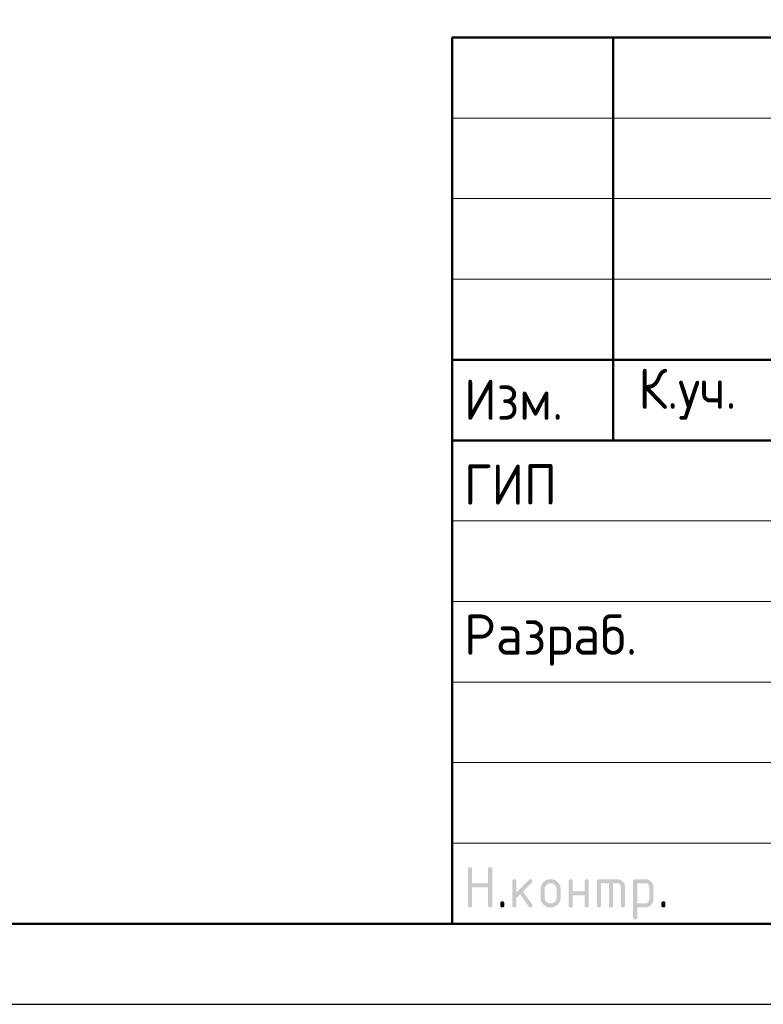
# Model space of a CAD drawing. Header units: millimetres. Extents: x 0 to 50412, y -12 to 35652.
# Tile 16 of 24: x 24382 to 29917, y 0 to 7333. Entities that reach past the tile are written whole.
import ezdxf

# ---------------------------------------------------------------- set-up
doc = ezdxf.new("R2010")
doc.units = ezdxf.units.MM
doc.layers.add('Standard', color=7, linetype='Continuous', lineweight=25)
doc.styles.add('ISOCPEUR', font='txt')

msp = doc.modelspace()

# ---------------------------------------------------------------- hatches: boundary and pattern name
at = {"layer": 'Standard', "linetype": 'Continuous', "lineweight": 25, "transparency": 33554687}
for points in [[(27718.9, 736.5), (27718.9, 1006.5), (27718.9, 1008.4), (27719.1, 1010.1), (27719.4, 1011.7), (27719.8, 1013.1), (27720.3, 1014.5), (27721, 1015.7), (27721.7, 1016.9), (27722.7, 1017.8), (27723.6, 1018.7), (27724.8, 1019.4), (27725.9, 1020.1), (27727.4, 1020.6), (27728.8, 1021.1), (27730.4, 1021.3), (27732, 1021.5), (27733.9, 1021.5), (27735.8, 1021.5), (27737.4, 1021.3), (27739.1, 1021.1), (27740.5, 1020.6), (27741.9, 1020.1), (27743.1, 1019.4), (27744.3, 1018.7), (27745.2, 1017.8), (27746.1, 1016.9), (27746.8, 1015.7), (27747.5, 1014.5), (27748, 1013.1), (27748.5, 1011.7), (27748.7, 1010.1), (27749, 1008.4), (27749, 1006.6), (27749, 901.6), (27868.6, 901.6), (27868.6, 1006.6), (27868.6, 1008.4), (27868.9, 1010.1), (27869.1, 1011.7), (27869.6, 1013.1), (27870, 1014.5), (27870.7, 1015.7), (27871.4, 1016.9), (27872.4, 1017.8), (27873.3, 1018.7), (27874.5, 1019.4), (27875.7, 1020.1), (27877.1, 1020.6), (27878.5, 1021.1), (27880.1, 1021.3), (27881.8, 1021.5), (27883.6, 1021.5), (27885.5, 1021.5), (27887.2, 1021.3), (27888.8, 1021.1), (27890.2, 1020.6), (27891.6, 1020.1), (27892.8, 1019.4), (27894, 1018.7), (27894.9, 1017.8), (27895.9, 1016.9), (27896.6, 1015.7), (27897.3, 1014.5), (27897.7, 1013.1), (27898.2, 1011.7), (27898.4, 1010.1), (27898.7, 1008.4), (27898.7, 1006.5), (27898.7, 736.5), (27898.7, 734.7), (27898.4, 733), (27898.2, 731.4), (27897.7, 730), (27897.3, 728.6), (27896.6, 727.4), (27895.9, 726.2), (27894.9, 725.3), (27894, 724.4), (27892.8, 723.7), (27891.6, 723), (27890.2, 722.5), (27888.8, 722), (27887.2, 721.8), (27885.5, 721.5), (27883.6, 721.5), (27881.8, 721.5), (27880.1, 721.8), (27878.5, 722), (27877.1, 722.5), (27875.7, 723), (27874.5, 723.7), (27873.3, 724.4), (27872.4, 725.3), (27871.4, 726.2), (27870.7, 727.4), (27870, 728.6), (27869.6, 730), (27869.1, 731.4), (27868.9, 733), (27868.6, 734.7), (27868.6, 736.5), (27868.6, 871.5), (27749, 871.5), (27749, 736.5), (27749, 734.7), (27748.7, 733), (27748.5, 731.4), (27748, 730), (27747.5, 728.6), (27746.8, 727.4), (27746.1, 726.2), (27745.2, 725.3), (27744.3, 724.4), (27743.1, 723.7), (27741.9, 723), (27740.5, 722.5), (27739.1, 722), (27737.4, 721.8), (27735.8, 721.5), (27733.9, 721.5), (27732, 721.5), (27730.4, 721.8), (27728.8, 722), (27727.4, 722.5), (27725.9, 723), (27724.8, 723.7), (27723.6, 724.4), (27722.7, 725.3), (27721.7, 726.2), (27721, 727.4), (27720.3, 728.6), (27719.8, 730), (27719.4, 731.4), (27719.1, 733), (27718.9, 734.7)], [(28078.7, 832.8), (28173, 927.1), (28174.1, 928.1), (28175.3, 929), (28176.5, 929.8), (28177.9, 930.3), (28179.2, 930.8), (28180.6, 931.1), (28182.1, 931.4), (28183.7, 931.4), (28185.6, 931.4), (28187.2, 931.1), (28188.9, 930.9), (28190.3, 930.4), (28191.7, 930), (28192.8, 929.3), (28194, 928.6), (28195, 927.6), (28195.9, 926.7), (28196.6, 925.5), (28197.3, 924.3), (28197.8, 922.9), (28198.2, 921.5), (28198.5, 919.9), (28198.7, 918.3), (28198.7, 916.4), (28198.7, 914.9), (28198.4, 913.5), (28198.1, 912.1), (28197.6, 910.8), (28197, 909.5), (28196.1, 908.3), (28195.3, 907.1), (28194.1, 905.9), (28128.3, 840.1), (28195.7, 745.2), (28197.2, 743.1), (28198, 740.9), (28198.7, 738.7), (28198.7, 736.3), (28198.7, 734.5), (28198.5, 732.8), (28198.2, 731.2), (28197.8, 729.9), (28197.3, 728.5), (28196.6, 727.3), (28195.9, 726.2), (28195, 725.2), (28194, 724.3), (28192.8, 723.6), (28191.7, 722.9), (28190.3, 722.5), (28188.9, 722), (28187.2, 721.8), (28185.6, 721.5), (28183.7, 721.5), (28181.7, 721.5), (28179.9, 721.9), (28178.2, 722.3), (28176.6, 723.1), (28175, 723.9), (28173.7, 725.1), (28172.3, 726.3), (28171.2, 727.9), (28106.7, 818.6), (28078.7, 790.6), (28078.7, 736.5), (28078.7, 734.7), (28078.5, 733), (28078.3, 731.4), (28077.8, 730), (28077.3, 728.6), (28076.6, 727.4), (28075.9, 726.2), (28075, 725.3), (28074, 724.4), (28072.9, 723.7), (28071.7, 723), (28070.3, 722.5), (28068.9, 722), (28067.2, 721.8), (28065.6, 721.5), (28063.7, 721.5), (28061.8, 721.5), (28060.2, 721.8), (28058.5, 722), (28057.1, 722.5), (28055.7, 723), (28054.5, 723.7), (28053.4, 724.4), (28052.4, 725.3), (28051.5, 726.2), (28050.8, 727.4), (28050.1, 728.6), (28049.6, 730), (28049.2, 731.4), (28048.9, 733), (28048.7, 734.7), (28048.7, 736.5), (28048.7, 916.4), (28048.7, 918.3), (28048.9, 919.9), (28049.2, 921.5), (28049.6, 922.9), (28050.1, 924.3), (28050.8, 925.5), (28051.5, 926.7), (28052.4, 927.6), (28053.4, 928.6), (28054.5, 929.3), (28055.7, 930), (28057.1, 930.4), (28058.5, 930.9), (28060.2, 931.1), (28061.8, 931.4), (28063.7, 931.4), (28065.6, 931.4), (28067.2, 931.1), (28068.9, 930.9), (28070.3, 930.4), (28071.7, 930), (28072.9, 929.3), (28074, 928.6), (28075, 927.6), (28075.9, 926.7), (28076.6, 925.5), (28077.3, 924.3), (28077.8, 922.9), (28078.3, 921.5), (28078.5, 919.9), (28078.7, 918.3), (28078.7, 916.4)], [(28498.4, 811.4), (28498.4, 736.5), (28498.4, 734.7), (28498.2, 733), (28497.9, 731.4), (28497.5, 730), (28497, 728.6), (28496.3, 727.4), (28495.6, 726.2), (28494.6, 725.3), (28493.7, 724.4), (28492.5, 723.6), (28491.4, 723), (28489.9, 722.5), (28488.5, 722), (28486.9, 721.8), (28485.2, 721.5), (28483.4, 721.5), (28481.5, 721.5), (28479.8, 721.8), (28478.2, 722), (28476.8, 722.5), (28475.4, 723), (28474.2, 723.7), (28473, 724.4), (28472.1, 725.3), (28471.2, 726.2), (28470.5, 727.4), (28469.8, 728.6), (28469.3, 730), (28468.8, 731.4), (28468.6, 733), (28468.3, 734.7), (28468.3, 736.5), (28468.3, 916.4), (28468.3, 918.3), (28468.6, 919.9), (28468.8, 921.5), (28469.3, 922.9), (28469.8, 924.3), (28470.5, 925.5), (28471.2, 926.7), (28472.1, 927.6), (28473, 928.6), (28474.2, 929.3), (28475.4, 930), (28476.8, 930.4), (28478.2, 930.9), (28479.8, 931.1), (28481.5, 931.4), (28483.4, 931.4), (28485.2, 931.4), (28486.9, 931.1), (28488.5, 930.9), (28489.9, 930.4), (28491.4, 930), (28492.5, 929.3), (28493.7, 928.6), (28494.6, 927.6), (28495.6, 926.7), (28496.3, 925.5), (28497, 924.4), (28497.5, 923), (28497.9, 921.5), (28498.2, 919.9), (28498.4, 918.3), (28498.4, 916.4), (28498.4, 841.5), (28588, 841.5), (28588, 916.4), (28588, 918.3), (28588.2, 919.9), (28588.5, 921.5), (28589, 923), (28589.4, 924.4), (28590.1, 925.5), (28590.8, 926.7), (28591.8, 927.6), (28592.7, 928.6), (28593.9, 929.3), (28595.1, 930), (28596.5, 930.4), (28597.9, 930.9), (28599.5, 931.1), (28601.2, 931.4), (28603, 931.4), (28604.9, 931.4), (28606.6, 931.1), (28608.2, 930.9), (28609.6, 930.4), (28611, 930), (28612.2, 929.3), (28613.4, 928.6), (28614.3, 927.6), (28615.2, 926.7), (28615.9, 925.5), (28616.7, 924.3), (28617.1, 922.9), (28617.6, 921.5), (28617.8, 919.9), (28618.1, 918.3), (28618.1, 916.4), (28618.1, 736.5), (28618.1, 734.7), (28617.8, 733), (28617.6, 731.4), (28617.1, 730), (28616.7, 728.6), (28615.9, 727.4), (28615.2, 726.2), (28614.3, 725.3), (28613.4, 724.4), (28612.2, 723.7), (28611, 723), (28609.6, 722.5), (28608.2, 722), (28606.6, 721.8), (28604.9, 721.5), (28603, 721.5), (28601.2, 721.5), (28599.5, 721.8), (28597.9, 722), (28596.5, 722.5), (28595.1, 723), (28593.9, 723.6), (28592.7, 724.4), (28591.8, 725.3), (28590.8, 726.2), (28590.1, 727.4), (28589.4, 728.6), (28589, 730), (28588.5, 731.4), (28588.2, 733), (28588, 734.7), (28588, 736.5), (28588, 811.4)], [(28693.2, 931.4), (28828.1, 931.4), (28831.2, 931.4), (28834.2, 931.1), (28837.2, 930.8), (28840.1, 930.3), (28843, 929.7), (28845.7, 928.9), (28848.5, 928.1), (28851.2, 927), (28853.8, 925.9), (28856.4, 924.5), (28858.9, 923.2), (28861.3, 921.5), (28863.7, 919.9), (28866, 918), (28868.3, 916.1), (28870.5, 913.9), (28872.7, 911.7), (28874.6, 909.4), (28876.5, 907.1), (28878.2, 904.7), (28879.8, 902.3), (28881.2, 899.7), (28882.5, 897.2), (28883.6, 894.5), (28884.7, 891.9), (28885.5, 889.1), (28886.4, 886.3), (28886.9, 883.4), (28887.5, 880.6), (28887.7, 877.6), (28888, 874.5), (28888, 871.4), (28888, 736.5), (28888, 734.7), (28887.8, 733), (28887.5, 731.4), (28887.1, 730), (28886.6, 728.6), (28885.9, 727.4), (28885.2, 726.2), (28884.3, 725.3), (28883.3, 724.4), (28882.1, 723.7), (28881, 723), (28879.6, 722.5), (28878.1, 722), (28876.5, 721.8), (28874.9, 721.5), (28873, 721.5), (28871.1, 721.5), (28869.5, 721.8), (28867.8, 722), (28866.4, 722.5), (28865, 723), (28863.8, 723.6), (28862.7, 724.4), (28861.7, 725.3), (28860.8, 726.2), (28860.1, 727.4), (28859.4, 728.6), (28858.9, 730), (28858.4, 731.4), (28858.2, 733), (28857.9, 734.7), (28857.9, 736.5), (28857.9, 871.4), (28857.9, 874.5), (28857.4, 877.5), (28856.9, 880.4), (28855.8, 883.1), (28854.7, 885.7), (28853.1, 888.1), (28851.5, 890.5), (28849.3, 892.7), (28847.2, 894.8), (28844.8, 896.5), (28842.4, 898.1), (28839.7, 899.2), (28837.1, 900.2), (28834.1, 900.8), (28831.2, 901.3), (28828, 901.3), (28798.1, 901.3), (28798.1, 736.5), (28798.1, 734.7), (28797.9, 733), (28797.6, 731.4), (28797.2, 730), (28796.7, 728.6), (28796, 727.4), (28795.3, 726.2), (28794.4, 725.3), (28793.4, 724.4), (28792.3, 723.6), (28791.1, 723), (28789.7, 722.5), (28788.3, 722), (28786.6, 721.8), (28785, 721.5), (28783.1, 721.5), (28781.2, 721.5), (28779.6, 721.8), (28777.9, 722), (28776.5, 722.5), (28775.1, 723), (28773.9, 723.6), (28772.8, 724.4), (28771.8, 725.3), (28770.9, 726.2), (28770.2, 727.4), (28769.5, 728.6), (28769, 730), (28768.5, 731.4), (28768.3, 733), (28768.1, 734.7), (28768.1, 736.5), (28768.1, 901.3), (28708.2, 901.3), (28708.2, 736.5), (28708.2, 734.7), (28708, 733), (28707.8, 731.4), (28707.3, 730), (28706.8, 728.6), (28706.1, 727.4), (28705.4, 726.2), (28704.5, 725.3), (28703.5, 724.4), (28702.4, 723.6), (28701.2, 723), (28699.8, 722.5), (28698.4, 722), (28696.7, 721.8), (28695.1, 721.5), (28693.2, 721.5), (28691.3, 721.5), (28689.7, 721.8), (28688, 722), (28686.6, 722.5), (28685.2, 723), (28684, 723.7), (28682.9, 724.4), (28681.9, 725.3), (28681, 726.2), (28680.3, 727.4), (28679.6, 728.6), (28679.1, 730), (28678.7, 731.4), (28678.4, 733), (28678.2, 734.7), (28678.2, 736.5), (28678.2, 916.4), (28678.2, 918.3), (28678.4, 919.9), (28678.6, 921.5), (28679.1, 922.9), (28679.6, 924.3), (28680.3, 925.5), (28681, 926.7), (28681.9, 927.6), (28682.9, 928.6), (28684, 929.3), (28685.2, 930), (28686.6, 930.4), (28688, 930.9), (28689.6, 931.1), (28691.3, 931.4)], [(27958.8, 751.6), (27958.8, 753.5), (27959, 755.1), (27959.3, 756.8), (27959.7, 758.2), (27960.2, 759.6), (27960.9, 760.8), (27961.6, 761.9), (27962.5, 762.9), (27963.5, 763.8), (27964.7, 764.5), (27965.8, 765.2), (27967.2, 765.7), (27968.6, 766.2), (27970.3, 766.4), (27971.9, 766.6), (27973.8, 766.6), (27975.7, 766.6), (27977.3, 766.4), (27979, 766.2), (27980.4, 765.7), (27981.8, 765.2), (27983, 764.5), (27984.1, 763.8), (27985.1, 762.9), (27986, 761.9), (27986.7, 760.8), (27987.4, 759.6), (27987.9, 758.2), (27988.4, 756.8), (27988.6, 755.1), (27988.8, 753.5), (27988.8, 751.6), (27988.8, 736.6), (27988.8, 734.7), (27988.6, 733), (27988.4, 731.4), (27987.9, 730), (27987.4, 728.6), (27986.7, 727.4), (27986, 726.2), (27985.1, 725.3), (27984.1, 724.4), (27983, 723.7), (27981.8, 723), (27980.4, 722.5), (27979, 722), (27977.3, 721.8), (27975.7, 721.5), (27973.8, 721.5), (27971.9, 721.5), (27970.3, 721.8), (27968.6, 722), (27967.2, 722.5), (27965.8, 723), (27964.7, 723.7), (27963.5, 724.4), (27962.5, 725.3), (27961.6, 726.2), (27960.9, 727.4), (27960.2, 728.6), (27959.7, 730), (27959.3, 731.4), (27959, 733), (27958.8, 734.7), (27958.8, 736.6)], [(29158, 751.6), (29158, 753.5), (29158.2, 755.1), (29158.4, 756.8), (29158.9, 758.2), (29159.4, 759.6), (29160.1, 760.8), (29160.8, 761.9), (29161.7, 762.9), (29162.6, 763.8), (29163.8, 764.5), (29165, 765.2), (29166.4, 765.7), (29167.8, 766.2), (29169.5, 766.4), (29171.1, 766.6), (29173, 766.6), (29174.9, 766.6), (29176.5, 766.4), (29178.1, 766.2), (29179.6, 765.7), (29181, 765.2), (29182.1, 764.5), (29183.3, 763.8), (29184.3, 762.9), (29185.2, 761.9), (29185.9, 760.8), (29186.6, 759.6), (29187.1, 758.2), (29187.5, 756.8), (29187.8, 755.1), (29188, 753.5), (29188, 751.6), (29188, 736.6), (29188, 734.7), (29187.8, 733), (29187.5, 731.4), (29187.1, 730), (29186.6, 728.6), (29185.9, 727.4), (29185.2, 726.2), (29184.3, 725.3), (29183.3, 724.4), (29182.1, 723.7), (29181, 723), (29179.6, 722.5), (29178.1, 722), (29176.5, 721.8), (29174.9, 721.5), (29173, 721.5), (29171.1, 721.5), (29169.5, 721.8), (29167.8, 722), (29166.4, 722.5), (29165, 723), (29163.8, 723.7), (29162.6, 724.4), (29161.7, 725.3), (29160.8, 726.2), (29160.1, 727.4), (29159.4, 728.6), (29158.9, 730), (29158.4, 731.4), (29158.2, 733), (29158, 734.7), (29158, 736.6)]]:
    msp.add_hatch(color=7, dxfattribs=at).paths.add_polyline_path(points, flags=16)
h = msp.add_hatch(color=7, dxfattribs=at)
h.paths.add_polyline_path([(28258.5, 796.5), (28258.5, 856.4), (28258.5, 860.3), (28258.8, 864.1), (28259.2, 867.8), (28259.9, 871.4), (28260.6, 875), (28261.6, 878.5), (28262.6, 881.9), (28264, 885.3), (28265.3, 888.6), (28267.1, 891.7), (28268.8, 894.9), (28270.8, 897.9), (28272.9, 901), (28275.3, 903.8), (28277.7, 906.7), (28280.4, 909.5), (28283.1, 912.2), (28286, 914.6), (28288.9, 917), (28291.9, 919.1), (28294.9, 921.1), (28298.1, 922.8), (28301.3, 924.5), (28304.6, 925.9), (28307.9, 927.3), (28311.4, 928.3), (28314.8, 929.3), (28318.4, 930), (28322, 930.7), (28325.7, 931), (28329.5, 931.4), (28333.4, 931.4), (28337.3, 931.4), (28341.1, 931), (28344.9, 930.7), (28348.5, 930), (28352.2, 929.3), (28355.6, 928.3), (28359.1, 927.3), (28362.4, 926), (28365.8, 924.6), (28368.9, 922.9), (28372.1, 921.2), (28375.1, 919.2), (28378.1, 917.1), (28381, 914.8), (28383.9, 912.4), (28386.6, 909.7), (28389.3, 907), (28391.6, 904.1), (28394, 901.3), (28396, 898.2), (28398.1, 895.2), (28399.8, 892), (28401.5, 888.9), (28402.8, 885.5), (28404.2, 882.2), (28405.2, 878.7), (28406.2, 875.2), (28406.9, 871.6), (28407.6, 868), (28407.9, 864.2), (28408.2, 860.4), (28408.2, 856.4), (28408.2, 796.5), (28408.2, 792.6), (28407.9, 788.9), (28407.5, 785.1), (28406.9, 781.5), (28406.2, 777.9), (28405.2, 774.4), (28404.1, 771), (28402.8, 767.7), (28401.4, 764.4), (28399.7, 761.2), (28398, 758), (28395.9, 755), (28393.9, 752), (28391.5, 749.1), (28389.1, 746.2), (28386.3, 743.5), (28383.6, 740.7), (28380.7, 738.3), (28377.8, 735.9), (28374.8, 733.9), (28371.8, 731.8), (28368.6, 730.1), (28365.5, 728.4), (28362.2, 727), (28358.8, 725.6), (28355.4, 724.6), (28351.9, 723.6), (28348.3, 722.9), (28344.7, 722.2), (28341, 721.9), (28337.3, 721.5), (28333.4, 721.5), (28329.5, 721.5), (28325.7, 721.9), (28322, 722.2), (28318.4, 722.9), (28314.8, 723.6), (28311.4, 724.6), (28307.9, 725.6), (28304.6, 727), (28301.3, 728.4), (28298.1, 730.1), (28294.9, 731.8), (28291.9, 733.9), (28288.9, 735.9), (28286, 738.3), (28283.1, 740.7), (28280.4, 743.5), (28277.7, 746.2), (28275.3, 749.1), (28272.9, 752), (28270.8, 755), (28268.8, 758), (28267.1, 761.2), (28265.3, 764.4), (28264, 767.7), (28262.6, 771), (28261.6, 774.4), (28260.6, 777.9), (28259.9, 781.5), (28259.2, 785.1), (28258.8, 788.9), (28258.5, 792.6)], flags=16)
h.paths.add_polyline_path([(28378.2, 796.6), (28378.2, 856.6), (28378.2, 861.2), (28377.4, 865.5), (28376.5, 869.9), (28374.9, 873.8), (28373.2, 877.8), (28370.8, 881.4), (28368.3, 885.1), (28365.1, 888.4), (28361.8, 891.7), (28358.1, 894.1), (28354.5, 896.6), (28350.6, 898.3), (28346.6, 899.9), (28342.3, 900.7), (28338, 901.6), (28333.4, 901.6), (28328.7, 901.6), (28324.4, 900.7), (28320.1, 899.9), (28316.2, 898.3), (28312.2, 896.6), (28308.6, 894.1), (28305, 891.7), (28301.7, 888.4), (28298.4, 885.1), (28295.9, 881.4), (28293.5, 877.8), (28291.8, 873.8), (28290.2, 869.9), (28289.4, 865.5), (28288.6, 861.2), (28288.6, 856.6), (28288.6, 796.6), (28288.6, 791.9), (28289.4, 787.5), (28290.2, 783.2), (28291.8, 779.2), (28293.4, 775.2), (28295.9, 771.6), (28298.3, 767.9), (28301.6, 764.7), (28304.8, 761.4), (28308.4, 758.9), (28312.1, 756.5), (28316, 754.9), (28320, 753.2), (28324.3, 752.4), (28328.7, 751.6), (28333.4, 751.6), (28338, 751.6), (28342.3, 752.4), (28346.6, 753.2), (28350.6, 754.9), (28354.5, 756.5), (28358.1, 759), (28361.8, 761.5), (28365.1, 764.8), (28368.3, 768.1), (28370.8, 771.7), (28373.2, 775.3), (28374.9, 779.3), (28376.5, 783.3), (28377.4, 787.6), (28378.2, 791.9)])
h = msp.add_hatch(color=7, dxfattribs=at)
h.paths.add_polyline_path([(28948.1, 916.4), (28948.1, 918.3), (28948.4, 919.9), (28948.6, 921.5), (28949.1, 923), (28949.5, 924.3), (28950.2, 925.5), (28950.9, 926.7), (28951.9, 927.6), (28952.8, 928.6), (28954, 929.3), (28955.1, 930), (28956.5, 930.4), (28957.9, 930.9), (28959.6, 931.1), (28961.2, 931.4), (28963.1, 931.4), (29038, 931.4), (29041.1, 931.4), (29044.1, 931.1), (29047.2, 930.8), (29050.1, 930.3), (29052.9, 929.8), (29055.7, 928.9), (29058.5, 928.1), (29061.2, 927), (29063.8, 925.9), (29066.4, 924.6), (29068.9, 923.2), (29071.3, 921.6), (29073.7, 920), (29076, 918.1), (29078.3, 916.2), (29080.5, 914), (29082.7, 911.8), (29084.6, 909.5), (29086.5, 907.2), (29088.1, 904.8), (29089.7, 902.4), (29091.1, 899.9), (29092.4, 897.3), (29093.5, 894.7), (29094.6, 892), (29095.4, 889.2), (29096.2, 886.5), (29096.8, 883.5), (29097.3, 880.6), (29097.6, 877.6), (29097.8, 874.6), (29097.8, 871.4), (29097.8, 781.5), (29097.8, 778.4), (29097.6, 775.4), (29097.3, 772.4), (29096.8, 769.5), (29096.2, 766.6), (29095.4, 763.8), (29094.6, 761), (29093.5, 758.4), (29092.4, 755.7), (29091.1, 753.2), (29089.7, 750.7), (29088.1, 748.2), (29086.5, 745.8), (29084.6, 743.5), (29082.7, 741.2), (29080.5, 739), (29078.3, 736.8), (29076, 734.9), (29073.8, 733), (29071.3, 731.4), (29068.9, 729.7), (29066.4, 728.4), (29063.9, 727), (29061.2, 725.9), (29058.6, 724.8), (29055.8, 724), (29053, 723.2), (29050.1, 722.6), (29047.2, 722.1), (29044.2, 721.8), (29041.1, 721.5), (29038, 721.5), (28978.2, 721.5), (28978.2, 646.6), (28978.2, 644.8), (28977.9, 643.1), (28977.7, 641.5), (28977.2, 640.1), (28976.8, 638.7), (28976.1, 637.5), (28975.4, 636.3), (28974.4, 635.4), (28973.5, 634.5), (28972.3, 633.8), (28971.1, 633.1), (28969.7, 632.6), (28968.3, 632.1), (28966.7, 631.9), (28965, 631.7), (28963.1, 631.7), (28961.3, 631.7), (28959.6, 631.9), (28958, 632.1), (28956.6, 632.6), (28955.2, 633.1), (28954, 633.8), (28952.8, 634.5), (28951.9, 635.4), (28950.9, 636.3), (28950.2, 637.5), (28949.5, 638.7), (28949.1, 640.1), (28948.6, 641.5), (28948.4, 643.1), (28948.1, 644.8), (28948.1, 646.6)], flags=16)
h.paths.add_polyline_path([(28978.2, 901.3), (28978.2, 751.6), (29037.9, 751.6), (29041, 751.6), (29043.9, 752.1), (29046.8, 752.7), (29049.4, 753.8), (29052.1, 754.9), (29054.5, 756.5), (29056.9, 758.1), (29059.1, 760.3), (29061.3, 762.5), (29062.9, 764.9), (29064.5, 767.4), (29065.6, 770), (29066.7, 772.7), (29067.2, 775.5), (29067.8, 778.4), (29067.8, 781.5), (29067.8, 871.4), (29067.8, 874.6), (29067.2, 877.5), (29066.7, 880.4), (29065.6, 883.1), (29064.6, 885.7), (29062.9, 888.1), (29061.3, 890.5), (29059.2, 892.7), (29057, 894.9), (29054.6, 896.5), (29052.2, 898.1), (29049.6, 899.2), (29046.9, 900.2), (29044, 900.8), (29041.1, 901.3), (29037.9, 901.3)])

# ---------------------------------------------------------------- linework, layer by layer
at = {"layer": 'Standard', "color": 7, "linetype": 'Continuous', "lineweight": 50, "transparency": 33554687}
for p, q in [((27600, 600), (27600, 7200)), ((27600, 7200), (49800, 7200)), ((28800, 4200), (28800, 7200)), ((27600, 4800), (35400, 4800)), ((27600, 4800), (35400, 4800)), ((27600, 4200), (35400, 4200)), ((27600, 4200), (35400, 4200))]:
    msp.add_line(p, q, dxfattribs=at)
at = {"layer": 'Standard', "color": 7, "linetype": 'Continuous', "lineweight": 13, "transparency": 33554687}
for p, q in [((27600, 6600), (35400, 6600)), ((27600, 6000), (35400, 6000)), ((27600, 5400), (35400, 5400)), ((27600, 3600), (35400, 3600)), ((27600, 3000), (35400, 3000)), ((27600, 3000), (35400, 3000)), ((27600, 2400), (35400, 2400)), ((27600, 2400), (35400, 2400)), ((27600, 1800), (35400, 1800)), ((27600, 1200), (35400, 1200))]:
    msp.add_line(p, q, dxfattribs=at)
at = {"layer": 'Standard', "color": 7, "linetype": 'Continuous', "lineweight": 25, "transparency": 33554687}
msp.add_line((27600, 600), (49800, 600), dxfattribs=at)
msp.add_line((27600, 600), (49800, 600), dxfattribs=at)
msp.add_line((27600, 600), (49800, 600), dxfattribs=at)
msp.add_lwpolyline([(0, 0), (50400, 0), (50400, 35640), (0, 35640), (0, 0)], close=True, dxfattribs=at)
at = {"layer": 'Standard', "color": 7, "linetype": 'Continuous', "lineweight": 50, "transparency": 33554687}
msp.add_lwpolyline([(2400, 35040), (49800, 35040), (49800, 600), (2400, 600), (2400, 35040)], close=True, dxfattribs=at)
at = {"layer": 'Standard', "color": 7, "linetype": 'Continuous', "lineweight": 25, "transparency": 33554687}
msp.add_lwpolyline([(49800, 7200), (27600, 7200), (27600, 600), (49800, 600), (49800, 7200)], dxfattribs=at)

# ---------------------------------------------------------------- texts
at = {"layer": 'Standard', "color": 7, "linetype": 'Continuous', "lineweight": 13, "transparency": 33554687, "insert": (27600, 9833.6), "char_height": 336, "width": 13126.68, "attachment_point": 1, "line_spacing_factor": 1.084337}
msp.add_mtext('\\A1;{\\fISOCPEUR|i0|b0;\\H335.999994;\\W1.000000;\\C7;1. Спецификацию элементов, ведомость деталей см. лист 25}\\P{\\fISOCPEUR|i0|b0;\\H335.999994;\\W1.000000;\\C7;Ведомость расхода стали см. лист 1.1}\\P{\\fISOCPEUR|i0|b0;\\H335.999994;\\W1.000000;\\C7;2. Опалубочный план конструкции стен см. лист 17}\\P{\\fISOCPEUR|i0|b0;\\H335.999994;\\W1.000000;\\C7;3. Сечения замаркированы см. листы 17...21}\\P', dxfattribs=at)
at = {"layer": 'Standard', "color": 7, "linetype": 'Continuous', "lineweight": 25, "transparency": 33554687, "char_height": 300, "attachment_point": 7, "style": 'ISOCPEUR'}
for s, insert, width in [('\\W0.93;Изм.', (27688.8, 4353), 903.476), ('\\W0.93;К.уч.', (28987.2, 4353), 979.214), ('\\W0.92;ГИП', (27688.8, 3721.5), 827.543), ('\\W0.96;Разраб.', (27688.8, 2521.5), 1567.875)]:
    msp.add_mtext(s, dxfattribs=dict(at, insert=insert, width=width))

doc.saveas('drawing.dxf')
